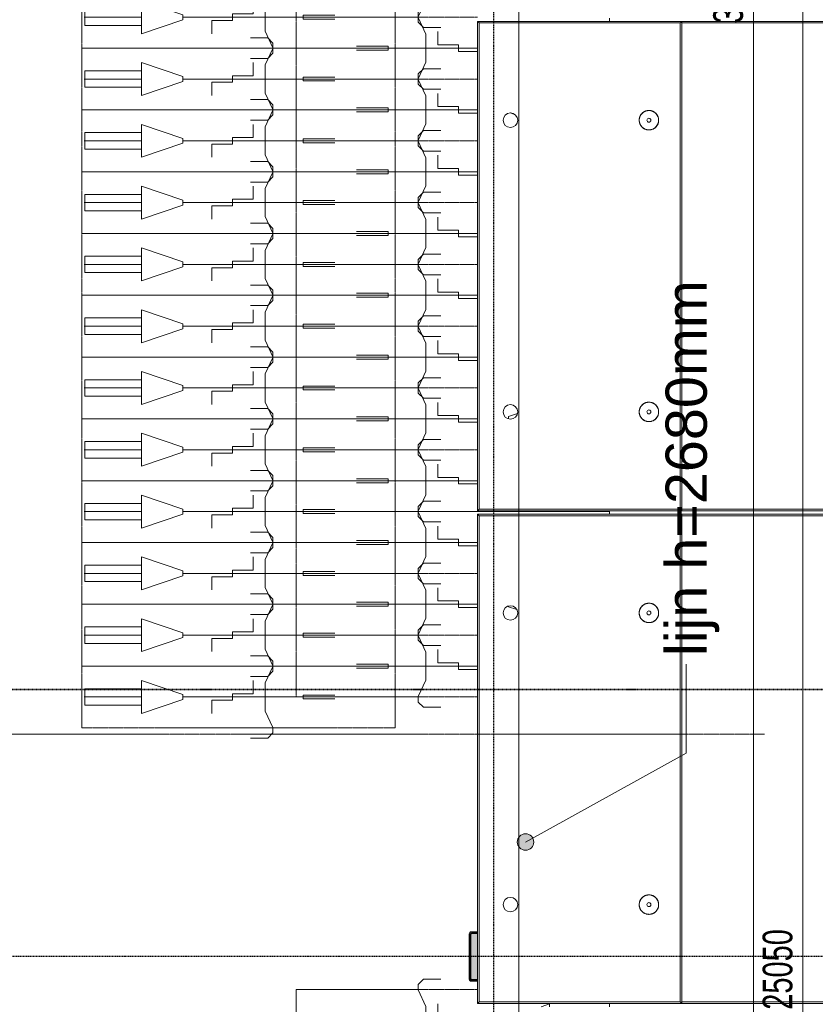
# Model space of a CAD drawing. Header units: millimetres. Extents: x -80560 to 110805, y -11020 to 52719.
# Tile 130 of 152: x 91418 to 96244, y 22310 to 28285. Entities that reach past the tile are written whole.
import ezdxf

# ---------------------------------------------------------------- set-up
doc = ezdxf.new("R2010")
doc.units = ezdxf.units.MM
for name, pattern in [('CENTER2', [20, 8, -4, 4, -4]), ('DASHDOT2', [8, 4, -2, 0, -2]), ('DASHED2-1', [3, 2, -1]), ('HIDDEN2', [4.5, 3, -1.5])]:
    doc.linetypes.add(name, pattern=pattern)
for name, color, linetype, lineweight in [('A-ANNO-DIMS', 211, 'Continuous', 9), ('A-ANNO-DIMS-100', 211, 'Continuous', 9), ('A-FLOR-OVHD', 1, 'DASHED2-1', 18), ('A-GENM', 13, 'Continuous', 18), ('A-GENM-HDLN', 13, 'DASHED2-1', 18), ('G-ANNO-SYMB', 111, 'Continuous', 9), ('G-ANNO-TEXT', 231, 'Continuous', 9), ('S-COLS', 52, 'Continuous', 18), ('S-GRID', 1, 'Continuous', 9), ('S-STRS-MBND', 31, 'HIDDEN2', 18)]:
    doc.layers.add(name, color=color, linetype=linetype, lineweight=lineweight)
doc.styles.add('Arial_6', font='arial.ttf', dxfattribs={"width": 0.7, "height": 180})
doc.styles.add('Arial_8', font='arial.ttf', dxfattribs={"height": 250})
doc.dimstyles.new('n3o_1_8', dxfattribs={"dimscale": 304.8, "dimtxt": 183.646692, "dimasz": 0.492126, "dimexe": 0.246063, "dimexo": 0.0625, "dimgap": 0.032808, "dimtad": 1, "dimdec": 0, "dimdsep": 46, "dimtxsty": 'Arial_6', "dimblk1": 'OBLIQUE', "dimblk2": 'OBLIQUE', "dimsah": 1, "dimcen": 0.09, "dimdle": 0.246063, "dimazin": 0, "dimtfac": 1, "dimtdec": 4, "dimtix": 1, "dimtmove": 0, "dimatfit": 3, "dimfxl": 0.246063, "dimfxlon": 1, "dimtvp": 1, "dimtolj": 1, "dimtzin": 0, "dimarcsym": 2})
doc.dimstyles.new('n3o_1_8_1', dxfattribs={"dimscale": 304.8, "dimtxt": 183.646692, "dimasz": 0.492126, "dimexe": 0.246063, "dimexo": 0.0625, "dimgap": 0.032808, "dimtad": 1, "dimdec": 0, "dimdsep": 46, "dimtxsty": 'Arial_6', "dimblk1": 'OBLIQUE', "dimblk2": 'OBLIQUE', "dimsah": 1, "dimcen": 0.09, "dimdle": 0.246063, "dimazin": 0, "dimtfac": 1, "dimtdec": 4, "dimtix": 1, "dimtmove": 2, "dimatfit": 3, "dimfxl": 0.246063, "dimfxlon": 1, "dimtvp": 1, "dimtolj": 1, "dimtzin": 0, "dimarcsym": 2})

# ---------------------------------------------------------------- blocks, each defined once
blk = doc.blocks.new('NLRS_28_SCO_UN_staalkolom koker betongevuld_gen_CGA - kolom A-V228-DO_00 begane grond')
at = {"layer": 'S-COLS', "lineweight": 5}
h = blk.add_hatch(dxfattribs=at)
h.set_pattern_fill('FP_196', color=256, style=0, pattern_type=2)
h.set_pattern_definition([(45, (-69400, -22600), (-99.99975, 99.99975), []), (45, (-69315, -22600), (-99.99975, 99.99975), []), (45, (-69310, -22600), (-99.99975, 99.99975), []), (45, (-69305, -22600), (-99.99975, 99.99975), []), (45, (-69300, -22600), (-99.99975, 99.99975), []), (45, (-69295, -22600), (-99.99975, 99.99975), []), (45, (-69290, -22600), (-99.99975, 99.99975), []), (45, (-69285, -22600), (-99.99975, 99.99975), [])])
h.paths.add_polyline_path([(-100, -150), (-100, -142), (-134, -142), (-139.7, -139.7), (-142, -134), (-142, 134), (-138.7, 140.1), (-134, 142), (-100, 142), (-100, 150), (-138.7, 149.7), (-146.5, 146.5), (-150, 138), (-150, -138), (-146.5, -146.5), (-138, -150)], flags=0)
at = {"layer": 'S-COLS', "lineweight": 9}
blk.add_hatch(color=256, dxfattribs=at).paths.add_polyline_path([(-134, -142), (-100, -142), (-100, 142), (-134, 142), (-139.7, 139.7), (-142, 134), (-142, -134), (-138.7, -140.1)], flags=0)
at = {"layer": 'S-COLS'}
for p, q in [((-150, 138), (-150, -138)), ((-142, -134), (-142, 134)), ((-100, 150), (-138, 150)), ((-134, 142), (-100, 142)), ((-138, -150), (-100, -150)), ((-100, -142), (-134, -142))]:
    blk.add_line(p, q, dxfattribs=at)
at = {"layer": 'S-COLS', "lineweight": 35}
for p, q in [((-142, 134), (-142, -134)), ((-100, 142), (-134, 142)), ((-134, -142), (-100, -142))]:
    blk.add_line(p, q, dxfattribs=at)
at = {"layer": 'S-COLS'}
for centre, radius, start, end in [((-138, 138), 12, 90, 180), ((-134, 134), 8, 90, 180), ((-138, -138), 12, 180, 270), ((-134, -134), 8, 180, 270)]:
    blk.add_arc(centre, radius, start, end, dxfattribs=at)
at = {"layer": 'S-COLS', "lineweight": 35}
for centre, start, end in [((-134, 134), 90, 180), ((-134, -134), 180, 270)]:
    blk.add_arc(centre, 8, start, end, dxfattribs=at)
blk = doc.blocks.new('19112_SW_LeonardoCollege_R2020_rvt-1-DO_00 begane grond')
at = {"color": 50, "lineweight": 9}
blk.add_blockref('NLRS_28_SCO_UN_staalkolom koker betongevuld_gen_CGA - kolom A-V228-DO_00 begane grond', (69400, 22600), dxfattribs=at)
blk = doc.blocks.new('95251-Leonardo College Leiden_rvt-1-DO_00 begane grond')
at = {"layer": 'A-GENM', "color": 130, "lineweight": 9}
for p, q in [((69300, 28275), (70530, 28275)), ((69300, 25305), (69300, 28275)), ((69300, 28275), (69310, 28265)), ((70530, 28265), (69310, 28265)), ((69310, 28265), (69310, 25315)), ((70530, 28275), (71520, 28275)), ((70535, 28270), (70530, 28275)), ((70535, 28270), (70530, 28265)), ((70530, 25315), (70530, 28265)), ((70540, 28265), (70535, 28270)), ((70540, 28265), (70540, 25315)), ((71520, 28265), (70540, 28265)), ((69310, 25315), (69300, 25305)), ((70530, 25305), (69300, 25305)), ((69300, 25285), (70530, 25285)), ((69300, 22315), (69300, 25285)), ((69300, 25285), (69310, 25275)), ((69310, 25315), (70530, 25315)), ((70530, 25275), (69310, 25275)), ((69310, 25275), (69310, 22325)), ((70530, 25315), (70535, 25310)), ((70530, 25305), (70535, 25310)), ((71520, 25305), (70530, 25305)), ((70530, 25285), (71520, 25285)), ((70535, 25280), (70530, 25285)), ((70535, 25280), (70530, 25275)), ((70530, 22325), (70530, 25275)), ((70535, 25310), (70540, 25315)), ((70540, 25275), (70535, 25280)), ((70540, 25315), (71520, 25315)), ((70540, 25275), (70540, 22325)), ((71520, 25275), (70540, 25275)), ((69310, 22325), (69300, 22315)), ((70530, 22315), (69300, 22315)), ((69310, 22325), (70530, 22325)), ((70530, 22325), (70535, 22320)), ((70530, 22315), (70535, 22320)), ((71520, 22315), (70530, 22315)), ((70535, 22320), (70540, 22325)), ((70540, 22325), (71520, 22325))]:
    blk.add_line(p, q, dxfattribs=at)
at = {"layer": 'A-GENM', "color": 130, "lineweight": 9, "flags": 128}
for points in [[(70340, 27734), (70337.6, 27734), (70335.3, 27733.8), (70332.9, 27733.6), (70330.6, 27733.2), (70328.3, 27732.8), (70326, 27732.3), (70323.7, 27731.7), (70321.4, 27731), (70319.2, 27730.2), (70317, 27729.3), (70314.9, 27728.4), (70312.8, 27727.3), (70310.7, 27726.2), (70308.7, 27725), (70306.7, 27723.7), (70304.8, 27722.3), (70302.9, 27720.9), (70301.1, 27719.4), (70299.4, 27717.8), (70297.7, 27716.1), (70296.1, 27714.4), (70294.5, 27712.6), (70293.1, 27710.7), (70291.7, 27708.8), (70290.4, 27706.9), (70289.1, 27704.9), (70288, 27702.8), (70286.9, 27700.7), (70285.9, 27698.6), (70285, 27696.4), (70284.2, 27694.2), (70283.5, 27691.9), (70282.8, 27689.6), (70282.3, 27687.3), (70281.9, 27685), (70281.5, 27682.7), (70281.2, 27680.3), (70281.1, 27678), (70281, 27675.6), (70281, 27673.3), (70281.1, 27670.9), (70281.4, 27668.6), (70281.7, 27666.2), (70282.1, 27663.9), (70282.5, 27661.6), (70283.1, 27659.3), (70283.8, 27657), (70284.6, 27654.8), (70285.4, 27652.6), (70286.4, 27650.4), (70287.4, 27648.3), (70288.5, 27646.2), (70289.7, 27644.2), (70290.9, 27642.2), (70292.3, 27640.3), (70293.7, 27638.4), (70295.2, 27636.6), (70296.8, 27634.8), (70298.4, 27633.1), (70300.1, 27631.5), (70301.9, 27629.9), (70303.8, 27628.4), (70305.6, 27627), (70307.6, 27625.7), (70309.6, 27624.4), (70311.6, 27623.3), (70313.7, 27622.2), (70315.9, 27621.2), (70318, 27620.2), (70320.2, 27619.4), (70322.5, 27618.7), (70324.7, 27618), (70327, 27617.4), (70329.3, 27617), (70331.7, 27616.6), (70334, 27616.3), (70336.4, 27616.1), (70338.7, 27616), (70340, 27616)], [(70340, 27616), (70342.4, 27616), (70344.7, 27616.2), (70347.1, 27616.4), (70349.4, 27616.8), (70351.7, 27617.2), (70354, 27617.7), (70356.3, 27618.3), (70358.6, 27619), (70360.8, 27619.8), (70363, 27620.7), (70365.1, 27621.6), (70367.2, 27622.7), (70369.3, 27623.8), (70371.3, 27625), (70373.3, 27626.3), (70375.2, 27627.7), (70377.1, 27629.1), (70378.9, 27630.6), (70380.6, 27632.2), (70382.3, 27633.9), (70383.9, 27635.6), (70385.5, 27637.4), (70386.9, 27639.3), (70388.3, 27641.2), (70389.6, 27643.1), (70390.9, 27645.1), (70392, 27647.2), (70393.1, 27649.3), (70394.1, 27651.4), (70395, 27653.6), (70395.8, 27655.8), (70396.5, 27658.1), (70397.2, 27660.4), (70397.7, 27662.7), (70398.1, 27665), (70398.5, 27667.3), (70398.8, 27669.7), (70398.9, 27672), (70399, 27674.4), (70399, 27676.7), (70398.9, 27679.1), (70398.6, 27681.4), (70398.3, 27683.8), (70397.9, 27686.1), (70397.5, 27688.4), (70396.9, 27690.7), (70396.2, 27693), (70395.4, 27695.2), (70394.6, 27697.4), (70393.6, 27699.6), (70392.6, 27701.7), (70391.5, 27703.8), (70390.3, 27705.8), (70389.1, 27707.8), (70387.7, 27709.7), (70386.3, 27711.6), (70384.8, 27713.4), (70383.2, 27715.2), (70381.6, 27716.9), (70379.9, 27718.5), (70378.1, 27720.1), (70376.2, 27721.6), (70374.4, 27723), (70372.4, 27724.3), (70370.4, 27725.6), (70368.4, 27726.7), (70366.3, 27727.8), (70364.1, 27728.8), (70362, 27729.8), (70359.8, 27730.6), (70357.5, 27731.3), (70355.3, 27732), (70353, 27732.6), (70350.7, 27733), (70348.3, 27733.4), (70346, 27733.7), (70343.6, 27733.9), (70341.3, 27734), (70340, 27734)], [(70340, 25964), (70337.6, 25964), (70335.3, 25963.8), (70332.9, 25963.6), (70330.6, 25963.2), (70328.3, 25962.8), (70326, 25962.3), (70323.7, 25961.7), (70321.4, 25961), (70319.2, 25960.2), (70317, 25959.3), (70314.9, 25958.4), (70312.8, 25957.3), (70310.7, 25956.2), (70308.7, 25955), (70306.7, 25953.7), (70304.8, 25952.3), (70302.9, 25950.9), (70301.1, 25949.4), (70299.4, 25947.8), (70297.7, 25946.1), (70296.1, 25944.4), (70294.5, 25942.6), (70293.1, 25940.7), (70291.7, 25938.8), (70290.4, 25936.9), (70289.1, 25934.9), (70288, 25932.8), (70286.9, 25930.7), (70285.9, 25928.6), (70285, 25926.4), (70284.2, 25924.2), (70283.5, 25921.9), (70282.8, 25919.6), (70282.3, 25917.3), (70281.9, 25915), (70281.5, 25912.7), (70281.2, 25910.3), (70281.1, 25908), (70281, 25905.6), (70281, 25903.3), (70281.1, 25900.9), (70281.4, 25898.6), (70281.7, 25896.2), (70282.1, 25893.9), (70282.5, 25891.6), (70283.1, 25889.3), (70283.8, 25887), (70284.6, 25884.8), (70285.4, 25882.6), (70286.4, 25880.4), (70287.4, 25878.3), (70288.5, 25876.2), (70289.7, 25874.2), (70290.9, 25872.2), (70292.3, 25870.3), (70293.7, 25868.4), (70295.2, 25866.6), (70296.8, 25864.8), (70298.4, 25863.1), (70300.1, 25861.5), (70301.9, 25859.9), (70303.8, 25858.4), (70305.6, 25857), (70307.6, 25855.7), (70309.6, 25854.4), (70311.6, 25853.3), (70313.7, 25852.2), (70315.9, 25851.2), (70318, 25850.2), (70320.2, 25849.4), (70322.5, 25848.7), (70324.7, 25848), (70327, 25847.4), (70329.3, 25847), (70331.7, 25846.6), (70334, 25846.3), (70336.4, 25846.1), (70338.7, 25846), (70340, 25846)], [(70340, 25846), (70342.4, 25846), (70344.7, 25846.2), (70347.1, 25846.4), (70349.4, 25846.8), (70351.7, 25847.2), (70354, 25847.7), (70356.3, 25848.3), (70358.6, 25849), (70360.8, 25849.8), (70363, 25850.7), (70365.1, 25851.6), (70367.2, 25852.7), (70369.3, 25853.8), (70371.3, 25855), (70373.3, 25856.3), (70375.2, 25857.7), (70377.1, 25859.1), (70378.9, 25860.6), (70380.6, 25862.2), (70382.3, 25863.9), (70383.9, 25865.6), (70385.5, 25867.4), (70386.9, 25869.3), (70388.3, 25871.2), (70389.6, 25873.1), (70390.9, 25875.1), (70392, 25877.2), (70393.1, 25879.3), (70394.1, 25881.4), (70395, 25883.6), (70395.8, 25885.8), (70396.5, 25888.1), (70397.2, 25890.4), (70397.7, 25892.7), (70398.1, 25895), (70398.5, 25897.3), (70398.8, 25899.7), (70398.9, 25902), (70399, 25904.4), (70399, 25906.7), (70398.9, 25909.1), (70398.6, 25911.4), (70398.3, 25913.8), (70397.9, 25916.1), (70397.5, 25918.4), (70396.9, 25920.7), (70396.2, 25923), (70395.4, 25925.2), (70394.6, 25927.4), (70393.6, 25929.6), (70392.6, 25931.7), (70391.5, 25933.8), (70390.3, 25935.8), (70389.1, 25937.8), (70387.7, 25939.7), (70386.3, 25941.6), (70384.8, 25943.4), (70383.2, 25945.2), (70381.6, 25946.9), (70379.9, 25948.5), (70378.1, 25950.1), (70376.2, 25951.6), (70374.4, 25953), (70372.4, 25954.3), (70370.4, 25955.6), (70368.4, 25956.7), (70366.3, 25957.8), (70364.1, 25958.8), (70362, 25959.8), (70359.8, 25960.6), (70357.5, 25961.3), (70355.3, 25962), (70353, 25962.6), (70350.7, 25963), (70348.3, 25963.4), (70346, 25963.7), (70343.6, 25963.9), (70341.3, 25964), (70340, 25964)], [(70340, 24744), (70337.6, 24744), (70335.3, 24743.8), (70332.9, 24743.6), (70330.6, 24743.2), (70328.3, 24742.8), (70326, 24742.3), (70323.7, 24741.7), (70321.4, 24741), (70319.2, 24740.2), (70317, 24739.3), (70314.9, 24738.4), (70312.8, 24737.3), (70310.7, 24736.2), (70308.7, 24735), (70306.7, 24733.7), (70304.8, 24732.3), (70302.9, 24730.9), (70301.1, 24729.4), (70299.4, 24727.8), (70297.7, 24726.1), (70296.1, 24724.4), (70294.5, 24722.6), (70293.1, 24720.7), (70291.7, 24718.8), (70290.4, 24716.9), (70289.1, 24714.9), (70288, 24712.8), (70286.9, 24710.7), (70285.9, 24708.6), (70285, 24706.4), (70284.2, 24704.2), (70283.5, 24701.9), (70282.8, 24699.6), (70282.3, 24697.3), (70281.9, 24695), (70281.5, 24692.7), (70281.2, 24690.3), (70281.1, 24688), (70281, 24685.6), (70281, 24683.3), (70281.1, 24680.9), (70281.4, 24678.6), (70281.7, 24676.2), (70282.1, 24673.9), (70282.5, 24671.6), (70283.1, 24669.3), (70283.8, 24667), (70284.6, 24664.8), (70285.4, 24662.6), (70286.4, 24660.4), (70287.4, 24658.3), (70288.5, 24656.2), (70289.7, 24654.2), (70290.9, 24652.2), (70292.3, 24650.3), (70293.7, 24648.4), (70295.2, 24646.6), (70296.8, 24644.8), (70298.4, 24643.1), (70300.1, 24641.5), (70301.9, 24639.9), (70303.8, 24638.4), (70305.6, 24637), (70307.6, 24635.7), (70309.6, 24634.4), (70311.6, 24633.3), (70313.7, 24632.2), (70315.9, 24631.2), (70318, 24630.2), (70320.2, 24629.4), (70322.5, 24628.7), (70324.7, 24628), (70327, 24627.4), (70329.3, 24627), (70331.7, 24626.6), (70334, 24626.3), (70336.4, 24626.1), (70338.7, 24626), (70340, 24626)], [(70340, 24626), (70342.4, 24626), (70344.7, 24626.2), (70347.1, 24626.4), (70349.4, 24626.8), (70351.7, 24627.2), (70354, 24627.7), (70356.3, 24628.3), (70358.6, 24629), (70360.8, 24629.8), (70363, 24630.7), (70365.1, 24631.6), (70367.2, 24632.7), (70369.3, 24633.8), (70371.3, 24635), (70373.3, 24636.3), (70375.2, 24637.7), (70377.1, 24639.1), (70378.9, 24640.6), (70380.6, 24642.2), (70382.3, 24643.9), (70383.9, 24645.6), (70385.5, 24647.4), (70386.9, 24649.3), (70388.3, 24651.2), (70389.6, 24653.1), (70390.9, 24655.1), (70392, 24657.2), (70393.1, 24659.3), (70394.1, 24661.4), (70395, 24663.6), (70395.8, 24665.8), (70396.5, 24668.1), (70397.2, 24670.4), (70397.7, 24672.7), (70398.1, 24675), (70398.5, 24677.3), (70398.8, 24679.7), (70398.9, 24682), (70399, 24684.4), (70399, 24686.7), (70398.9, 24689.1), (70398.6, 24691.4), (70398.3, 24693.8), (70397.9, 24696.1), (70397.5, 24698.4), (70396.9, 24700.7), (70396.2, 24703), (70395.4, 24705.2), (70394.6, 24707.4), (70393.6, 24709.6), (70392.6, 24711.7), (70391.5, 24713.8), (70390.3, 24715.8), (70389.1, 24717.8), (70387.7, 24719.7), (70386.3, 24721.6), (70384.8, 24723.4), (70383.2, 24725.2), (70381.6, 24726.9), (70379.9, 24728.5), (70378.1, 24730.1), (70376.2, 24731.6), (70374.4, 24733), (70372.4, 24734.3), (70370.4, 24735.6), (70368.4, 24736.7), (70366.3, 24737.8), (70364.1, 24738.8), (70362, 24739.8), (70359.8, 24740.6), (70357.5, 24741.3), (70355.3, 24742), (70353, 24742.6), (70350.7, 24743), (70348.3, 24743.4), (70346, 24743.7), (70343.6, 24743.9), (70341.3, 24744), (70340, 24744)], [(70340, 22974), (70337.6, 22974), (70335.3, 22973.8), (70332.9, 22973.6), (70330.6, 22973.2), (70328.3, 22972.8), (70326, 22972.3), (70323.7, 22971.7), (70321.4, 22971), (70319.2, 22970.2), (70317, 22969.3), (70314.9, 22968.4), (70312.8, 22967.3), (70310.7, 22966.2), (70308.7, 22965), (70306.7, 22963.7), (70304.8, 22962.3), (70302.9, 22960.9), (70301.1, 22959.4), (70299.4, 22957.8), (70297.7, 22956.1), (70296.1, 22954.4), (70294.5, 22952.6), (70293.1, 22950.7), (70291.7, 22948.8), (70290.4, 22946.9), (70289.1, 22944.9), (70288, 22942.8), (70286.9, 22940.7), (70285.9, 22938.6), (70285, 22936.4), (70284.2, 22934.2), (70283.5, 22931.9), (70282.8, 22929.6), (70282.3, 22927.3), (70281.9, 22925), (70281.5, 22922.7), (70281.2, 22920.3), (70281.1, 22918), (70281, 22915.6), (70281, 22913.3), (70281.1, 22910.9), (70281.4, 22908.6), (70281.7, 22906.2), (70282.1, 22903.9), (70282.5, 22901.6), (70283.1, 22899.3), (70283.8, 22897), (70284.6, 22894.8), (70285.4, 22892.6), (70286.4, 22890.4), (70287.4, 22888.3), (70288.5, 22886.2), (70289.7, 22884.2), (70290.9, 22882.2), (70292.3, 22880.3), (70293.7, 22878.4), (70295.2, 22876.6), (70296.8, 22874.8), (70298.4, 22873.1), (70300.1, 22871.5), (70301.9, 22869.9), (70303.8, 22868.4), (70305.6, 22867), (70307.6, 22865.7), (70309.6, 22864.4), (70311.6, 22863.3), (70313.7, 22862.2), (70315.9, 22861.2), (70318, 22860.2), (70320.2, 22859.4), (70322.5, 22858.7), (70324.7, 22858), (70327, 22857.4), (70329.3, 22857), (70331.7, 22856.6), (70334, 22856.3), (70336.4, 22856.1), (70338.7, 22856), (70340, 22856)], [(70340, 22856), (70342.4, 22856), (70344.7, 22856.2), (70347.1, 22856.4), (70349.4, 22856.8), (70351.7, 22857.2), (70354, 22857.7), (70356.3, 22858.3), (70358.6, 22859), (70360.8, 22859.8), (70363, 22860.7), (70365.1, 22861.6), (70367.2, 22862.7), (70369.3, 22863.8), (70371.3, 22865), (70373.3, 22866.3), (70375.2, 22867.7), (70377.1, 22869.1), (70378.9, 22870.6), (70380.6, 22872.2), (70382.3, 22873.9), (70383.9, 22875.6), (70385.5, 22877.4), (70386.9, 22879.3), (70388.3, 22881.2), (70389.6, 22883.1), (70390.9, 22885.1), (70392, 22887.2), (70393.1, 22889.3), (70394.1, 22891.4), (70395, 22893.6), (70395.8, 22895.8), (70396.5, 22898.1), (70397.2, 22900.4), (70397.7, 22902.7), (70398.1, 22905), (70398.5, 22907.3), (70398.8, 22909.7), (70398.9, 22912), (70399, 22914.4), (70399, 22916.7), (70398.9, 22919.1), (70398.6, 22921.4), (70398.3, 22923.8), (70397.9, 22926.1), (70397.5, 22928.4), (70396.9, 22930.7), (70396.2, 22933), (70395.4, 22935.2), (70394.6, 22937.4), (70393.6, 22939.6), (70392.6, 22941.7), (70391.5, 22943.8), (70390.3, 22945.8), (70389.1, 22947.8), (70387.7, 22949.7), (70386.3, 22951.6), (70384.8, 22953.4), (70383.2, 22955.2), (70381.6, 22956.9), (70379.9, 22958.5), (70378.1, 22960.1), (70376.2, 22961.6), (70374.4, 22963), (70372.4, 22964.3), (70370.4, 22965.6), (70368.4, 22966.7), (70366.3, 22967.8), (70364.1, 22968.8), (70362, 22969.8), (70359.8, 22970.6), (70357.5, 22971.3), (70355.3, 22972), (70353, 22972.6), (70350.7, 22973), (70348.3, 22973.4), (70346, 22973.7), (70343.6, 22973.9), (70341.3, 22974), (70340, 22974)]]:
    blk.add_lwpolyline(points, dxfattribs=at)
at = {"layer": 'A-GENM', "color": 130, "lineweight": 9}
for centre, radius, start, end in [((70340, 27675), 59, 90, 270), ((70340, 27675), 59, 270, 90), ((69500, 27675), 44, 90, 270), ((69500, 27675), 44, 270, 90), ((70340, 27675), 12, 90, 270), ((70340, 27675), 12, 270, 90), ((69500, 25905), 44, 90, 270), ((69500, 25905), 44, 270, 90), ((70340, 25905), 59, 90, 270), ((70340, 25905), 59, 270, 90), ((70340, 25905), 12, 90, 270), ((70340, 25905), 12, 270, 90), ((70340, 24685), 59, 90, 270), ((70340, 24685), 59, 270, 90), ((69500, 24685), 44, 90, 270), ((69500, 24685), 44, 270, 90), ((70340, 24685), 12, 90, 270), ((70340, 24685), 12, 270, 90), ((69500, 22915), 44, 90, 270), ((69500, 22915), 44, 270, 90), ((70340, 22915), 59, 90, 270), ((70340, 22915), 59, 270, 90), ((70340, 22915), 12, 90, 270), ((70340, 22915), 12, 270, 90)]:
    blk.add_arc(centre, radius, start, end, dxfattribs=at)
blk = doc.blocks.new('00_EHA_GEN_normaal fiets_small - 00_EHA_GEN_normaal fiets_small-V160-DO_00 begane grond')
at = {"layer": 'A-GENM'}
for p, q in [((-128.3, 250), (-159.6, 218)), ((-22.6, 250), (-128.3, 250)), ((-159.6, 218), (-159.6, 185.5)), ((-159.6, 185.5), (-112.6, 85.2)), ((-112.6, 85.2), (-112.6, -85.2)), ((-39.6, 20), (-39.6, 100)), ((637.8, 100), (586.4, 82.5)), ((637.8, 82.5), (637.8, 100)), ((-884.1, 0), (200, 0)), ((-884.1, 0), (200, 0)), ((-534.1, 12), (-342.4, 12)), ((-342.4, 12), (-342.4, -12)), ((85.6, 20), (-39.6, 20)), ((85.6, -20), (85.6, 20)), ((-342.4, -12), (-534.1, -12)), ((200, -20), (85.6, -20)), ((-112.6, -85.2), (-159.6, -185.5)), ((-159.6, -185.5), (-159.6, -218.1)), ((-159.6, -218.1), (-128.3, -250)), ((-128.3, -250), (-22.6, -250))]:
    blk.add_line(p, q, dxfattribs=at)
at = {"layer": 'A-GENM-HDLN'}
for p, q in [((-900, 187.5), (-900, -187.5)), ((-900, 187.5), (200, 187.5)), ((1000, 102.5), (1000, 82.5)), ((200, -187.5), (-900, -187.5))]:
    blk.add_line(p, q, dxfattribs=at)
blk = doc.blocks.new('00_EHA_GEN_normaal fiets_small - 00_EHA_GEN_normaal fiets_small-30428891-DO_00 begane grond')
at = {"layer": 'A-GENM'}
for p, q in [((-159.6, 218.1), (-128.3, 250)), ((-128.3, 250), (-22.6, 250)), ((-159.6, 185.5), (-159.6, 218.1)), ((-112.6, 85.2), (-159.6, 185.5)), ((-112.6, -85.2), (-112.6, 85.2)), ((210.7, 100), (210.7, 20)), ((387.8, 15), (637.8, 100)), ((637.8, 100), (637.8, -100)), ((-342.4, 12), (-534.1, 12)), ((-342.4, -12), (-342.4, 12)), ((85.6, 20), (85.6, -20)), ((210.7, 20), (85.6, 20)), ((387.8, -15), (387.8, 15)), ((638.7, 50), (981.9, 50)), ((981.9, 50), (981.9, -50)), ((-884.1, 0), (387.8, 0)), ((-884.1, 0), (387.8, 0)), ((-534.1, -12), (-342.4, -12)), ((-39.6, -20), (-39.6, -100)), ((85.6, -20), (-39.6, -20)), ((637.8, -100), (387.8, -15)), ((986.1, 0), (637.8, 0)), ((981.9, -50), (638.7, -50)), ((-159.6, -185.5), (-112.6, -85.2)), ((-159.6, -218), (-159.6, -185.5)), ((-128.3, -250), (-159.6, -218)), ((-22.6, -250), (-128.3, -250))]:
    blk.add_line(p, q, dxfattribs=at)
at = {"layer": 'A-GENM-HDLN'}
for p, q in [((-900, -187.5), (-900, 187.5)), ((1000, 187.5), (-900, 187.5)), ((1000, -187.5), (1000, 187.5)), ((-900, -187.5), (1000, -187.5))]:
    blk.add_line(p, q, dxfattribs=at)
blk = doc.blocks.new('00_EHA_GEN_normaal fiets_small - 00_EHA_GEN_normaal fiets_small-V161-DO_00 begane grond')
at = {"layer": 'A-GENM'}
for p, q in [((-128.3, 250), (-159.6, 218)), ((-22.6, 250), (-128.3, 250)), ((-159.6, 218), (-159.6, 185.5)), ((-159.6, 185.5), (-112.6, 85.2)), ((-112.6, 85.2), (-112.6, -85.2)), ((-39.6, 20), (-39.6, 100)), ((-884.1, 0), (200, 0)), ((-884.1, 0), (200, 0)), ((-534.1, 12), (-342.4, 12)), ((-342.4, 12), (-342.4, -12)), ((85.6, 20), (-39.6, 20)), ((85.6, -20), (85.6, 20)), ((-342.4, -12), (-534.1, -12)), ((200, -20), (85.6, -20)), ((-112.6, -85.2), (-159.6, -185.5)), ((-159.6, -185.5), (-159.6, -218.1)), ((-159.6, -218.1), (-128.3, -250)), ((-128.3, -250), (-22.6, -250))]:
    blk.add_line(p, q, dxfattribs=at)
at = {"layer": 'A-GENM-HDLN'}
for p, q in [((-900, 187.5), (-900, -187.5)), ((-900, 187.5), (200, 187.5)), ((200, -187.5), (-900, -187.5))]:
    blk.add_line(p, q, dxfattribs=at)
blk = doc.blocks.new('00_EHA_GEN_normaal fiets_small - 00_EHA_GEN_normaal fiets_small-V167-DO_00 begane grond')
at = {"layer": 'A-GENM'}
for p, q in [((-128.3, 250), (-159.6, 218)), ((-22.6, 250), (-128.3, 250)), ((-159.6, 218), (-159.6, 185.5)), ((-159.6, 185.5), (-112.6, 85.2)), ((-112.6, 85.2), (-112.6, -85.2)), ((-39.6, 20), (-39.6, 100)), ((-884.1, 0), (200, 0)), ((-884.1, 0), (200, 0)), ((-534.1, 12), (-342.4, 12)), ((-342.4, 12), (-342.4, -12)), ((85.6, 20), (-39.6, 20)), ((85.6, -20), (85.6, 20)), ((-342.4, -12), (-534.1, -12)), ((200, -20), (85.6, -20)), ((-112.6, -85.2), (-159.6, -185.5)), ((-159.6, -185.5), (-159.6, -218.1)), ((-159.6, -218.1), (-128.3, -250)), ((-128.3, -250), (-22.6, -250))]:
    blk.add_line(p, q, dxfattribs=at)
at = {"layer": 'A-GENM-HDLN'}
for p, q in [((-900, 187.5), (-900, -187.5)), ((-900, 187.5), (200, 187.5)), ((1000, 182.5), (1000, 162.5)), ((200, -187.5), (-900, -187.5))]:
    blk.add_line(p, q, dxfattribs=at)
blk = doc.blocks.new('00_EHA_GEN_normaal fiets_small - 00_EHA_GEN_normaal fiets_small-V168-DO_00 begane grond')
at = {"layer": 'A-GENM'}
for p, q in [((-128.3, 250), (-159.6, 218)), ((-22.6, 250), (-128.3, 250)), ((-159.6, 218), (-159.6, 185.5)), ((-159.6, 185.5), (-112.6, 85.2)), ((-112.6, 85.2), (-112.6, -85.2)), ((-39.6, 20), (-39.6, 100)), ((-884.1, 0), (200, 0)), ((-884.1, 0), (200, 0)), ((-534.1, 12), (-342.4, 12)), ((-342.4, 12), (-342.4, -12)), ((85.6, 20), (-39.6, 20)), ((85.6, -20), (85.6, 20)), ((-342.4, -12), (-534.1, -12)), ((200, -20), (85.6, -20)), ((398.7, -18.7), (427.2, -28.4)), ((-112.6, -85.2), (-159.6, -185.5)), ((-159.6, -185.5), (-159.6, -218.1)), ((-159.6, -218.1), (-128.3, -250)), ((-128.3, -250), (-22.6, -250))]:
    blk.add_line(p, q, dxfattribs=at)
at = {"layer": 'A-GENM-HDLN'}
for p, q in [((-900, 187.5), (-900, -187.5)), ((-900, 187.5), (200, 187.5)), ((200, -187.5), (-900, -187.5))]:
    blk.add_line(p, q, dxfattribs=at)
blk = doc.blocks.new('00_EHA_GEN_normaal fiets_small - 00_EHA_GEN_normaal fiets_small-V169-DO_00 begane grond')
at = {"layer": 'A-GENM'}
for p, q in [((-128.3, 250), (-159.6, 218)), ((-22.6, 250), (-128.3, 250)), ((-159.6, 218), (-159.6, 185.5)), ((-159.6, 185.5), (-112.6, 85.2)), ((-112.6, 85.2), (-112.6, -85.2)), ((-39.6, 20), (-39.6, 100)), ((-884.1, 0), (200, 0)), ((-884.1, 0), (200, 0)), ((-534.1, 12), (-342.4, 12)), ((-342.4, 12), (-342.4, -12)), ((85.6, 20), (-39.6, 20)), ((85.6, -20), (85.6, 20)), ((442.8, 33.7), (387.8, 15)), ((387.8, 15), (387.8, 0.3)), ((-342.4, -12), (-534.1, -12)), ((200, -20), (85.6, -20)), ((-112.6, -85.2), (-159.6, -185.5)), ((-159.6, -185.5), (-159.6, -218.1)), ((-159.6, -218.1), (-128.3, -250)), ((-128.3, -250), (-22.6, -250))]:
    blk.add_line(p, q, dxfattribs=at)
at = {"layer": 'A-GENM-HDLN'}
for p, q in [((-900, 187.5), (-900, -187.5)), ((-900, 187.5), (200, 187.5)), ((200, -187.5), (-900, -187.5))]:
    blk.add_line(p, q, dxfattribs=at)
blk = doc.blocks.new('00_EHA_GEN_normaal fiets_small - 00_EHA_GEN_normaal fiets_small-V170-DO_00 begane grond')
at = {"layer": 'A-GENM'}
for p, q in [((-128.3, 250), (-159.6, 218)), ((-22.6, 250), (-128.3, 250)), ((-159.6, 218), (-159.6, 185.5)), ((-159.6, 185.5), (-112.6, 85.2)), ((-112.6, 85.2), (-112.6, -85.2)), ((-39.6, 20), (-39.6, 100)), ((-884.1, 0), (200, 0)), ((-884.1, 0), (200, 0)), ((-534.1, 12), (-342.4, 12)), ((-342.4, 12), (-342.4, -12)), ((85.6, 20), (-39.6, 20)), ((85.6, -20), (85.6, 20)), ((-342.4, -12), (-534.1, -12)), ((200, -20), (85.6, -20)), ((-112.6, -85.2), (-159.6, -185.5)), ((-159.6, -185.5), (-159.6, -218.1)), ((-159.6, -218.1), (-128.3, -250)), ((-128.3, -250), (-22.6, -250))]:
    blk.add_line(p, q, dxfattribs=at)
at = {"layer": 'A-GENM-HDLN'}
for p, q in [((-900, 187.5), (-900, -187.5)), ((-900, 187.5), (200, 187.5)), ((1000, -187.5), (-900, -187.5)), ((1000, -182.5), (1000, -187.5))]:
    blk.add_line(p, q, dxfattribs=at)
blk = doc.blocks.new('00_EHA_GEN_normaal fiets_small - 00_EHA_GEN_normaal fiets_small-V171-DO_00 begane grond')
at = {"layer": 'A-GENM'}
for p, q in [((-128.3, 250), (-159.6, 218)), ((-22.6, 250), (-128.3, 250)), ((-159.6, 218), (-159.6, 185.5)), ((-159.6, 185.5), (-112.6, 85.2)), ((-112.6, 85.2), (-112.6, -85.2)), ((-39.6, 20), (-39.6, 100)), ((-884.1, 0), (200, 0)), ((-884.1, 0), (200, 0)), ((-534.1, 12), (-342.4, 12)), ((-342.4, 12), (-342.4, -12)), ((85.6, 20), (-39.6, 20)), ((85.6, -20), (85.6, 20)), ((-342.4, -12), (-534.1, -12)), ((200, -20), (85.6, -20)), ((-112.6, -85.2), (-159.6, -185.5)), ((-159.6, -185.5), (-159.6, -218.1)), ((-159.6, -218.1), (-128.3, -250)), ((-128.3, -250), (-22.6, -250))]:
    blk.add_line(p, q, dxfattribs=at)
at = {"layer": 'A-GENM-HDLN'}
for p, q in [((-900, 187.5), (-900, -187.5)), ((-900, 187.5), (1000, 187.5)), ((1000, 187.5), (1000, 172.5)), ((200, -187.5), (-900, -187.5))]:
    blk.add_line(p, q, dxfattribs=at)
blk = doc.blocks.new('00_EHA_GEN_normaal fiets_small - 00_EHA_GEN_normaal fiets_small-V172-DO_00 begane grond')
at = {"layer": 'A-GENM'}
for p, q in [((-128.3, 250), (-159.6, 218)), ((-22.6, 250), (-128.3, 250)), ((-159.6, 218), (-159.6, 185.5)), ((-159.6, 185.5), (-112.6, 85.2)), ((-112.6, 85.2), (-112.6, -85.2)), ((-39.6, 20), (-39.6, 100)), ((-884.1, 0), (200, 0)), ((-884.1, 0), (200, 0)), ((-534.1, 12), (-342.4, 12)), ((-342.4, 12), (-342.4, -12)), ((85.6, 20), (-39.6, 20)), ((85.6, -20), (85.6, 20)), ((-342.4, -12), (-534.1, -12)), ((200, -20), (85.6, -20)), ((387.8, -10.3), (387.8, -15)), ((387.8, -15), (438.9, -32.3)), ((-112.6, -85.2), (-159.6, -185.5)), ((-159.6, -185.5), (-159.6, -218.1)), ((-159.6, -218.1), (-128.3, -250)), ((-128.3, -250), (-22.6, -250))]:
    blk.add_line(p, q, dxfattribs=at)
at = {"layer": 'A-GENM-HDLN'}
for p, q in [((-900, 187.5), (-900, -187.5)), ((-900, 187.5), (200, 187.5)), ((200, -187.5), (-900, -187.5))]:
    blk.add_line(p, q, dxfattribs=at)
blk = doc.blocks.new('DIMBLOCK251-DO_00 begane grond')
at = {"layer": 'A-ANNO-DIMS-100'}
for p, q in [((96168.5, 35042), (96093.5, 35117)), ((96243.5, 35042), (96093.5, 35042)), ((96168.5, 9917), (96168.5, 35042)), ((96168.5, 35042), (96243.5, 34967)), ((96168.5, 35042), (96243.5, 35042)), ((96168.5, 9992), (96093.5, 10067)), ((96093.5, 9992), (96243.5, 9992)), ((96168.5, 9992), (96093.5, 9992)), ((96168.5, 9992), (96243.5, 9917))]:
    blk.add_line(p, q, dxfattribs=at)
at = {"layer": 'A-ANNO-DIMS-100', "color": 0, "insert": (95924.8, 22276.8), "char_height": 180, "width": 576.368, "attachment_point": 1, "rotation": 90, "line_spacing_factor": 0.941778, "style": 'Arial_6'}
blk.add_mtext('25050', dxfattribs=at)
blk = doc.blocks.new('_Oblique')
at = {"color": 0, "linetype": 'ByBlock', "lineweight": -2}
blk.add_line((-0.5, -0.5), (0.5, 0.5), dxfattribs=at)
blk = doc.blocks.new('DIMBLOCK253-DO_00 begane grond')
at = {"layer": 'A-ANNO-DIMS-100'}
for p, q in [((95868.5, 47808), (95793.5, 47883)), ((95868.5, 47883), (95868.5, 9917)), ((95943.5, 47808), (95793.5, 47808)), ((95868.5, 47808), (95943.5, 47733)), ((95868.5, 47808), (95943.5, 47808)), ((95868.5, 9992), (95793.5, 10067)), ((95943.5, 9992), (95793.5, 9992)), ((95868.5, 9992), (95943.5, 9917)), ((95868.5, 9992), (95943.5, 9992))]:
    blk.add_line(p, q, dxfattribs=at)
at = {"layer": 'A-ANNO-DIMS-100', "color": 0, "insert": (95624.8, 28262.4), "char_height": 180, "width": 576.368, "attachment_point": 1, "rotation": 90, "line_spacing_factor": 0.941778, "style": 'Arial_6'}
blk.add_mtext('37816', dxfattribs=at)

msp = doc.modelspace()

# ---------------------------------------------------------------- hatches: boundary and pattern name
at = {"layer": 'G-ANNO-TEXT'}
h = msp.add_hatch(color=50, dxfattribs=at)
edge = h.paths.add_edge_path(flags=0)
edge.add_arc((94486.5, 23294.8), 50, 0, 360)

# ---------------------------------------------------------------- linework, layer by layer
at = {"layer": 'A-FLOR-OVHD'}
for p, q in [((94444.8, 35057.3), (94444.8, 10300)), ((95934.8, 23950), (81234.8, 23950))]:
    msp.add_line(p, q, dxfattribs=at)
at = {"layer": 'G-ANNO-SYMB', "linetype": 'DASHDOT2', "lineweight": 35}
msp.add_line((38786.5, 24220.1), (104099.5, 24220.1), dxfattribs=at)
at = {"layer": 'G-ANNO-TEXT', "color": 50}
for p, q in [((95460.9, 23833.9), (95460.9, 24373.1)), ((94486.5, 23294.8), (95460.9, 23833.9))]:
    msp.add_line(p, q, dxfattribs=at)
msp.add_circle((94486.5, 23294.8), 50, dxfattribs=at)
at = {"layer": 'S-GRID', "linetype": 'CENTER2', "lineweight": 25}
for p, q in [((94294.8, 4383.3), (94294.8, 52119.1)), ((110204.9, 22600), (29945.3, 22600))]:
    msp.add_line(p, q, dxfattribs=at)
at = {"layer": 'S-STRS-MBND'}
for p, q in [((94444.8, 25305), (94444.8, 28275)), ((100532.4, 28275), (94444.8, 28275)), ((95434.8, 25305), (95434.8, 28275)), ((101917.3, 25305), (94444.8, 25305)), ((94444.8, 22315), (94444.8, 25285)), ((100532.4, 25285), (94444.8, 25285)), ((95434.8, 22315), (95434.8, 25285)), ((101917.3, 22315), (94444.8, 22315))]:
    msp.add_line(p, q, dxfattribs=at)

# ---------------------------------------------------------------- block references
at = {"color": 250, "lineweight": 5}
for name in ['19112_SW_LeonardoCollege_R2020_rvt-1-DO_00 begane grond', '95251-Leonardo College Leiden_rvt-1-DO_00 begane grond']:
    msp.add_blockref(name, (24894.8, 0), dxfattribs=at)
at = {"layer": 'A-GENM'}
for name, p in [('00_EHA_GEN_normaal fiets_small - 00_EHA_GEN_normaal fiets_small-V161-DO_00 begane grond', (93994.8, 28487.5)), ('00_EHA_GEN_normaal fiets_small - 00_EHA_GEN_normaal fiets_small-V167-DO_00 begane grond', (93994.8, 28112.5)), ('00_EHA_GEN_normaal fiets_small - 00_EHA_GEN_normaal fiets_small-V168-DO_00 begane grond', (93994.8, 27737.5)), ('00_EHA_GEN_normaal fiets_small - 00_EHA_GEN_normaal fiets_small-V161-DO_00 begane grond', (93994.8, 27362.5)), ('00_EHA_GEN_normaal fiets_small - 00_EHA_GEN_normaal fiets_small-V161-DO_00 begane grond', (93994.8, 26987.5)), ('00_EHA_GEN_normaal fiets_small - 00_EHA_GEN_normaal fiets_small-V161-DO_00 begane grond', (93994.8, 26612.5)), ('00_EHA_GEN_normaal fiets_small - 00_EHA_GEN_normaal fiets_small-V161-DO_00 begane grond', (93994.8, 26237.5)), ('00_EHA_GEN_normaal fiets_small - 00_EHA_GEN_normaal fiets_small-V169-DO_00 begane grond', (93994.8, 25862.5)), ('00_EHA_GEN_normaal fiets_small - 00_EHA_GEN_normaal fiets_small-V170-DO_00 begane grond', (93994.8, 25487.5)), ('00_EHA_GEN_normaal fiets_small - 00_EHA_GEN_normaal fiets_small-V171-DO_00 begane grond', (93994.8, 25112.5)), ('00_EHA_GEN_normaal fiets_small - 00_EHA_GEN_normaal fiets_small-V172-DO_00 begane grond', (93994.8, 24737.5)), ('00_EHA_GEN_normaal fiets_small - 00_EHA_GEN_normaal fiets_small-V161-DO_00 begane grond', (93994.8, 24362.5)), ('00_EHA_GEN_normaal fiets_small - 00_EHA_GEN_normaal fiets_small-V160-DO_00 begane grond', (93994.8, 22212.5))]:
    msp.add_blockref(name, p, dxfattribs=at)
at = {"layer": 'A-GENM', "rotation": 180}
for p in [(92794.8, 28300), (92794.8, 27925), (92794.8, 27550), (92794.8, 27175), (92794.8, 26800), (92794.8, 26425), (92794.8, 26050), (92794.8, 25675), (92794.8, 25300), (92794.8, 24925), (92794.8, 24550), (92794.8, 24175)]:
    msp.add_blockref('00_EHA_GEN_normaal fiets_small - 00_EHA_GEN_normaal fiets_small-30428891-DO_00 begane grond', p, dxfattribs=at)

# ---------------------------------------------------------------- texts
at = {"layer": 'G-ANNO-TEXT', "color": 7, "insert": (95335.9, 24423.1), "char_height": 250, "width": 2749.788, "attachment_point": 1, "rotation": 90, "style": 'Arial_8'}
msp.add_mtext('lijn h=2680mm', dxfattribs=at)

# ---------------------------------------------------------------- dimensions: what is measured, and where the dimension line sits
at = {"layer": 'A-ANNO-DIMS'}
dim = msp.add_linear_dim(base=(95868.5, 9992), p1=(95943.5, 47808), p2=(95943.5, 9992), angle=90, dimstyle='n3o_1_8_1', override={"dimpost": '<>', "dimfxl": 37816}, dxfattribs=at)
dim.commit()
dim.dimension.update_dxf_attribs({"geometry": 'DIMBLOCK253-DO_00 begane grond', "text_midpoint": (95744.8, 28550.6), "dimtype": 160, "text_rotation": 90})
dim = msp.add_linear_dim(base=(96168.5, 35042), p1=(96093.5, 9992), p2=(96243.5, 35042), angle=90, dimstyle='n3o_1_8', override={"dimpost": '<>', "dimfxl": 25050.449098}, dxfattribs=at)
dim.commit()
dim.dimension.update_dxf_attribs({"geometry": 'DIMBLOCK251-DO_00 begane grond', "text_midpoint": (96066.6, 22517)})

doc.saveas('drawing.dxf')
